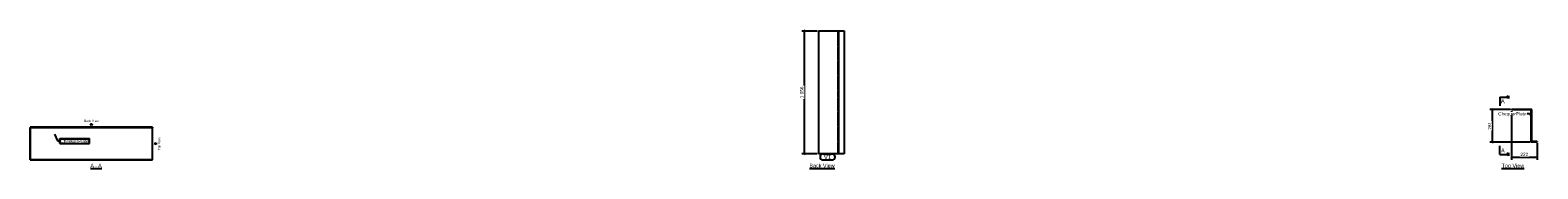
# Model space of a CAD drawing. Header units: millimetres. Extents: x 30 to 13028, y 42 to 1233.
import ezdxf

# ---------------------------------------------------------------- set-up
doc = ezdxf.new("R2010")
doc.units = ezdxf.units.MM
doc.linetypes.add('DXK_LINE_DOT1', pattern=[1.8814, 0.9407, -0.9407])
doc.styles.add('Arial', font='ARIAL.TTF', dxfattribs={"height": 0.2})

# ---------------------------------------------------------------- blocks, each defined once
blk = doc.blocks.new('Unknown-3642334-11 - 1186')
at = {"color": 6, "linetype": 'Continuous'}
blk.add_line((12716, 45), (12910, 45), dxfattribs=at)
at = {"color": 0, "linetype": 'Continuous'}
blk.add_wipeout([(12910, 52), (12910, 88), (12716, 88), (12716, 52)], dxfattribs=at)
at = {"color": 6, "linetype": 'Continuous', "style": 'Arial'}
blk.add_text('Top View', height=33.4, dxfattribs=at).set_placement((12716, 52))
blk = doc.blocks.new('Unknown-3642334-12 - 1224')
at = {"color": 6, "linetype": 'Continuous'}
blk.add_line((6748, 45), (6966, 45), dxfattribs=at)
at = {"color": 0, "linetype": 'Continuous'}
blk.add_wipeout([(6966, 52), (6966, 88), (6748, 88), (6748, 52)], dxfattribs=at)
at = {"color": 6, "linetype": 'Continuous', "style": 'Arial'}
blk.add_text('Back View', height=33.4, dxfattribs=at).set_placement((6748, 52))
blk = doc.blocks.new('Unknown-3642334-13 - 1249')
at = {"color": 6, "linetype": 'Continuous'}
for p, q in [((550, 428), (565, 428)), ((558, 414), (550, 428)), ((565, 428), (558, 414)), ((558, 414), (558, 414)), ((1101, 258), (1116, 266)), ((1116, 266), (1116, 251)), ((1116, 251), (1101, 258)), ((1101, 258), (1101, 258)), ((549, 45), (647, 45))]:
    blk.add_line(p, q, dxfattribs=at)
at = {"color": 6, "linetype": 'Continuous', "style": 'Arial'}
blk.add_text('Back View', height=19.1, dxfattribs=at).set_placement((496, 444))
blk.add_text('Top View', height=19.1, rotation=90, dxfattribs=at).set_placement((1151, 202))
at = {"color": 0, "linetype": 'Continuous'}
blk.add_wipeout([(580, 52), (580, 88), (549, 88), (549, 52)], dxfattribs=at)
blk.add_wipeout([(606, 52), (606, 88), (590, 88), (590, 52)], dxfattribs=at)
blk.add_wipeout([(647, 52), (647, 88), (616, 88), (616, 52)], dxfattribs=at)
at = {"color": 6, "linetype": 'Continuous', "style": 'Arial'}
for s, p in [('A', (549, 52)), ('-', (590, 52)), ('A', (616, 52))]:
    blk.add_text(s, height=33.4, dxfattribs=at).set_placement(p)
blk = doc.blocks.new('Part-3642334-1221 - 1186')
at = {"color": 30, "linetype": 'Continuous'}
for p, q in [((12977, 552), (12801, 552)), ((12801, 548), (12801, 552)), ((12972, 548), (12801, 548)), ((12972, 271), (12972, 548)), ((12977, 275), (12977, 552)), ((13022, 271), (12972, 271)), ((13022, 275), (12977, 275)), ((13022, 275), (13022, 271))]:
    blk.add_line(p, q, dxfattribs=at)
blk = doc.blocks.new('Surfacing-3642334-1222 - 1186')
at = {"color": 7, "linetype": 'Continuous'}
for p, q in [((12972, 548), (12971, 548)), ((12971, 271), (12971, 548)), ((12972, 271), (12972, 548)), ((12972, 271), (12971, 271))]:
    blk.add_line(p, q, dxfattribs=at)
blk = doc.blocks.new('Part-3642334-1225 - 1224')
at = {"color": 30, "linetype": 'Continuous'}
for p, q in [((6825.500735, 1226.5), (7047.000735, 1226.5)), ((6825.500735, 1226.5), (6825.500735, 170.5)), ((7001.500735, 170.5), (7001.500735, 1226.5)), ((7047.000735, 1226.5), (7047.000735, 170.5)), ((7047.000735, 170.5), (6825.500735, 170.5))]:
    blk.add_line(p, q, dxfattribs=at)
at = {"color": 7, "linetype": 'DXK_LINE_DOT1'}
blk.add_line((6997.000735, 170.5), (6997.000735, 1226.5), dxfattribs=at)
blk = doc.blocks.new('Part-3642334-1251 - 1249')
at = {"color": 30, "linetype": 'Continuous'}
for p, q in [((30, 398.5), (30, 394)), ((1086, 398.5), (30, 398.5)), ((30, 394), (30, 117.5)), ((1086, 394), (30, 394)), ((1086, 398.5), (1086, 394)), ((1086, 117.5), (1086, 394)), ((30, 117.5), (1086, 117.5))]:
    blk.add_line(p, q, dxfattribs=at)
at = {"color": 7, "linetype": 'DXK_LINE_DOT1'}
blk.add_line((30, 122), (1086, 122), dxfattribs=at)
blk = doc.blocks.new('Surfacing-3642334-1252 - 1249')
at = {"color": 7, "linetype": 'Continuous'}
for p, q in [((30, 117.5), (30, 394)), ((1086, 117.5), (1086, 394)), ((1086, 117.5), (30, 117.5))]:
    blk.add_line(p, q, dxfattribs=at)
blk = doc.blocks.new('StraightDimension-3642334-1352 - 1186')
at = {"color": 7, "linetype": 'Continuous'}
for p, q in [((12791, 552), (12613, 552)), ((12643, 546), (12631, 558)), ((12637, 271), (12637, 552)), ((12962, 271), (12613, 271)), ((12631, 277), (12643, 265))]:
    blk.add_line(p, q, dxfattribs=at)
at = {"color": 0}
blk.add_wipeout([(12634, 451), (12592, 451), (12592, 372), (12634, 372)], dxfattribs=at)
at = {"color": 96, "style": 'Arial'}
blk.add_text('281', height=28.7, rotation=90.0002, dxfattribs=at).set_placement((12628, 378))
blk = doc.blocks.new('StraightDimension-3642334-1258 - 1186')
at = {"color": 7, "linetype": 'Continuous'}
for p, q in [((12801, 538), (12801, 118)), ((13022, 261), (13022, 118)), ((12807, 148), (12795, 135)), ((12801, 142), (13022, 142)), ((13016, 135), (13028, 148))]:
    blk.add_line(p, q, dxfattribs=at)
at = {"color": 0}
blk.add_wipeout([(12951, 145), (12951, 187), (12872, 187), (12872, 145)], dxfattribs=at)
at = {"color": 96, "style": 'Arial'}
blk.add_text('222', height=28.7, dxfattribs=at).set_placement((12878, 151))
blk = doc.blocks.new('StraightDimension-3642334-1357 - 1224')
at = {"color": 7, "linetype": 'Continuous'}
for p, q in [((6816, 1226), (6682, 1226)), ((6712, 1220), (6700, 1233)), ((6706, 171), (6706, 1226)), ((6816, 171), (6682, 171)), ((6700, 177), (6712, 164))]:
    blk.add_line(p, q, dxfattribs=at)
at = {"color": 0}
blk.add_wipeout([(6703, 755), (6661, 755), (6661, 642), (6703, 642)], dxfattribs=at)
at = {"color": 96, "style": 'Arial'}
blk.add_text('1 056', height=28.7, rotation=90.0002, dxfattribs=at).set_placement((6697, 648))
blk = doc.blocks.new('Mark-3642334-1586 - 1186')
at = {"color": 0}
blk.add_wipeout([(12930, 500), (12930, 530), (12686, 530), (12686, 500)], dxfattribs=at)
blk.add_wipeout([(12930, 500), (12930, 530), (12686, 530), (12686, 500)], dxfattribs=at)
at = {"color": 96, "linetype": 'Continuous'}
for p, q in [((12956, 514), (12936, 514)), ((12972, 492), (12956, 514))]:
    blk.add_line(p, q, dxfattribs=at)
at = {"color": 96, "style": 'Arial'}
blk.add_text('ChequerPlate', height=28.65, dxfattribs=at).set_placement((12686, 500))
blk = doc.blocks.new('SectionMark-3642334-1256 - 1186')
at = {"color": 0, "linetype": 'Continuous'}
for points in [[(12742, 605), (12742, 640), (12711, 640), (12711, 605)], [(12742, 183), (12742, 218), (12711, 218), (12711, 183)]]:
    blk.add_wipeout(points, dxfattribs=at)
at = {"color": 30, "linetype": 'Continuous'}
for p, q in [((12701, 658), (12701, 583)), ((12701, 658), (12776, 658)), ((12701, 165), (12701, 240)), ((12701, 165), (12776, 165))]:
    blk.add_line(p, q, dxfattribs=at)
at = {"color": 6, "linetype": 'Continuous'}
for p, q in [((12751, 658), (12776, 658)), ((12776, 658), (12763, 670)), ((12776, 658), (12763, 645)), ((12776, 670), (12776, 645)), ((12751, 165), (12776, 165)), ((12776, 165), (12763, 178)), ((12776, 165), (12763, 153)), ((12776, 178), (12776, 153))]:
    blk.add_line(p, q, dxfattribs=at)
at = {"color": 6, "linetype": 'Continuous', "style": 'Arial'}
for p in [(12711, 605), (12711, 183)]:
    blk.add_text('A', height=33.4, dxfattribs=at).set_placement(p)
blk = doc.blocks.new('Mark-3642334-1361 - 1224')
at = {"color": 0}
blk.add_wipeout([(6937, 124), (6937, 164), (6872, 164), (6872, 124)], dxfattribs=at)
blk.add_wipeout([(6937, 124), (6937, 164), (6872, 164), (6872, 124)], dxfattribs=at)
at = {"color": 7, "linetype": 'Continuous'}
for p, q in [((6866, 170), (6943, 170)), ((6866, 118), (6943, 118))]:
    blk.add_line(p, q, dxfattribs=at)
for centre, start, end in [((6866, 144), 90, 270), ((6943, 144), 270, 90)]:
    blk.add_arc(centre, 26, start, end, dxfattribs=at)
at = {"color": 96, "style": 'Arial'}
blk.add_text('V1', height=38.2, dxfattribs=at).set_placement((6872, 124))
blk = doc.blocks.new('Mark-3642334-1362 - 1249')
at = {"color": 0}
blk.add_wipeout([(535, 265), (535, 295), (291, 295), (291, 265)], dxfattribs=at)
blk.add_wipeout([(535, 265), (535, 295), (291, 295), (291, 265)], dxfattribs=at)
at = {"color": 96, "linetype": 'Continuous'}
for p, q in [((241, 338), (265, 281)), ((265, 281), (285, 281)), ((285, 301), (541, 301)), ((285, 259), (285, 301)), ((541, 259), (541, 301)), ((285, 259), (541, 259))]:
    blk.add_line(p, q, dxfattribs=at)
at = {"color": 96, "style": 'Arial'}
blk.add_text('ChequerPlate', height=28.65, dxfattribs=at).set_placement((291, 265))

msp = doc.modelspace()

# ---------------------------------------------------------------- block references
for name in ['Part-3642334-1225 - 1224', 'Part-3642334-1221 - 1186', 'Surfacing-3642334-1222 - 1186', 'Unknown-3642334-13 - 1249', 'Unknown-3642334-12 - 1224', 'Unknown-3642334-11 - 1186']:
    msp.add_blockref(name, (0, 0))

# ---------------------------------------------------------------- next in the draw order: block references
for name in ['StraightDimension-3642334-1357 - 1224', 'StraightDimension-3642334-1352 - 1186', 'Part-3642334-1251 - 1249', 'Surfacing-3642334-1252 - 1249']:
    msp.add_blockref(name, (0, 0))

# ---------------------------------------------------------------- next in the draw order: block references
for name in ['StraightDimension-3642334-1258 - 1186', 'Mark-3642334-1362 - 1249', 'Mark-3642334-1361 - 1224']:
    msp.add_blockref(name, (0, 0))

# ---------------------------------------------------------------- next in the draw order: block references
msp.add_blockref('Mark-3642334-1586 - 1186', (0, 0))

# ---------------------------------------------------------------- next in the draw order: block references
msp.add_blockref('SectionMark-3642334-1256 - 1186', (0, 0))

doc.saveas('drawing.dxf')
